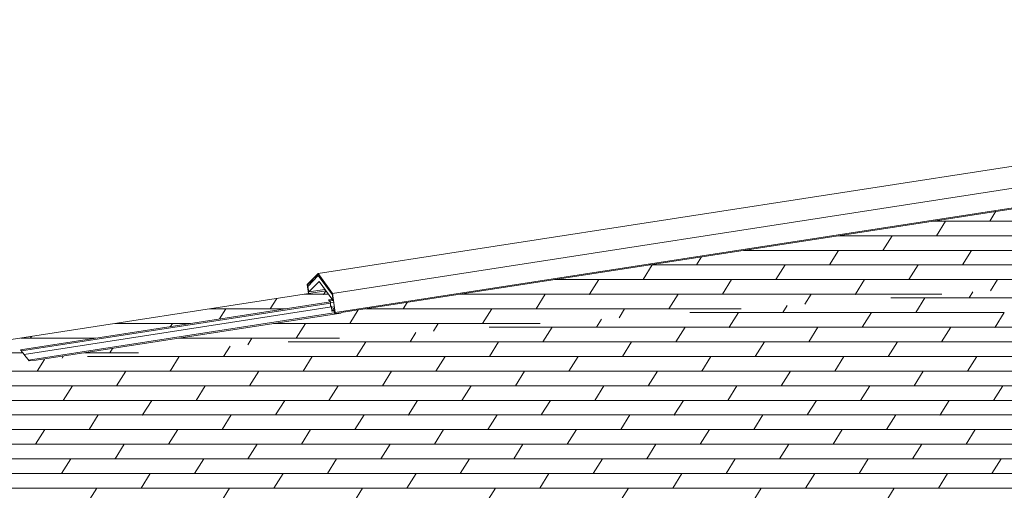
# Model space of a CAD drawing. Header units: millimetres. Extents: x -65 to 293624, y -1905 to 31061.
# Tile 122 of 256: x 57331 to 61673, y 22150 to 24226. Entities that reach past the tile are written whole.
import ezdxf

# ---------------------------------------------------------------- set-up
doc = ezdxf.new("R2010")
doc.units = ezdxf.units.MM
doc.header["$MEASUREMENT"] = 0
for name, color, linetype in [('1236 Katuslaed.AR', 7, 'Continuous'), ('1248 Vihmaveerennid.AR', 7, 'Continuous'), ('1263 Katusekate - plekk.AR', 7, 'Continuous')]:
    doc.layers.add(name, color=color, linetype=linetype)

# ---------------------------------------------------------------- blocks, each defined once
blk = doc.blocks.new('Section Element_228_2', base_point=(-38239, 12361.4))
at = {"layer": '1248 Vihmaveerennid.AR', "color": 7, "linetype": 'Continuous', "lineweight": 13}
for p, q in [((66630.9, 24341.4), (58646.8, 23106.4)), ((58711.2, 23018.9), (66630.9, 24244)), ((58721.9, 22933.8), (66450.7, 24129.3)), ((58599.4, 23057.3), (58646.8, 23106.4)), ((58599.8, 23056.4), (58646.9, 23105.4)), ((58646.8, 23106.4), (58711.2, 23018.9)), ((58646.9, 23105.4), (58711.1, 23018.3)), ((58604.3, 23017.9), (58599.4, 23057.3)), ((58601.7, 23049.1), (58648, 23097.1)), ((58651.2, 23071.4), (58606.5, 23025)), ((58648, 23097.1), (58710.9, 23011.7)), ((58711.9, 22988.8), (58651.2, 23071.4)), ((58601.3, 23048.7), (58599.8, 23056.4)), ((58599.8, 23056.4), (58604.6, 23017.9)), ((58601.7, 23049.1), (58601.3, 23048.7)), ((58601.3, 23048.7), (58601.8, 23048.8)), ((58606.5, 23025), (58601.7, 23049.1)), ((58606.5, 23025), (58677.3, 23035.9)), ((58711.1, 23018.3), (58711.4, 23011)), ((58721.6, 22933.8), (58711.1, 23018.3)), ((58711.2, 23018.9), (58721.9, 22933.8)), ((58701.4, 22978), (58715.8, 22980.2)), ((58711.4, 23011), (58710.9, 23011.7)), ((58710.9, 23011.7), (58711.9, 22988.8)), ((58711.4, 23011), (58712, 23011.1)), ((58711.9, 22988.8), (58714.7, 22989.3)), ((58701.4, 22965.4), (58705.8, 22959.4)), ((58705.3, 22959.3), (58701.6, 22964.4)), ((58706.1, 22959.1), (58707.1, 22957.7)), ((58707, 22957), (58706.1, 22958.1)), ((58706.3, 22955.2), (58707.2, 22955.4)), ((58706.3, 22955.2), (58706.6, 22954.9)), ((58706.5, 22954.3), (58706.4, 22954.1)), ((58706.4, 22954.1), (58706.4, 22953.7)), ((58706.4, 22953.7), (58706.7, 22953.8)), ((58706.6, 22954), (58706.5, 22954.3)), ((58706.6, 22954.9), (58707, 22953.6)), ((58706.7, 22953.6), (58706.6, 22954)), ((58707.9, 22944.4), (58706.7, 22953.6)), ((58706.9, 22947.6), (58707.2, 22947.4)), ((58707.5, 22943.2), (58706.9, 22947.6)), ((58706.9, 22947.6), (58707.5, 22947.6)), ((58708.7, 22942.8), (58707, 22957)), ((58707, 22953.6), (58708.1, 22944.4)), ((58707, 22953.6), (58707.4, 22953.6)), ((58707.1, 22957.7), (58718.4, 22959.4)), ((58707.1, 22957.7), (58709, 22942.7)), ((58707.2, 22947.4), (58707.5, 22947.5)), ((58707.2, 22947.4), (58707.7, 22943.1)), ((58707.4, 22931.3), (58719.6, 22933.1)), ((58708, 22941), (58707.5, 22943.2)), ((58707.7, 22943.1), (58708.7, 22943.3)), ((58707.7, 22943.1), (58708, 22941.6)), ((58708.1, 22944.4), (58707.9, 22944.4)), ((58708, 22941.6), (58708.5, 22940.9)), ((58708.6, 22939.9), (58708, 22941)), ((58708.1, 22944.4), (58708.5, 22944.4)), ((58708.5, 22940.9), (58708.8, 22941.4)), ((58708.6, 22939.9), (58717.5, 22941.3)), ((58709, 22940.6), (58708.6, 22939.9)), ((58708.8, 22941.4), (58708.7, 22942.8)), ((58709, 22942.7), (58716.8, 22943.9)), ((58709, 22942.7), (58709, 22940.6)), ((58714.8, 22951.9), (58714.9, 22952.3)), ((58719.8, 22932.1), (58714.8, 22951.9)), ((58714.9, 22952.3), (58719.2, 22952.9)), ((58714.9, 22952.3), (58720, 22932.5)), ((58721, 22929.4), (58719.8, 22932.1)), ((58720, 22932.5), (58721.6, 22932.8)), ((58720, 22932.5), (58720.9, 22930.4)), ((58720.9, 22930.4), (58721.6, 22930.9)), ((58721, 22929.4), (58748.1, 22933.6)), ((58721.9, 22930.1), (58721, 22929.4)), ((58721.6, 22930.9), (58721.6, 22933.8)), ((58721.9, 22933.8), (58721.9, 22930.1))]:
    blk.add_line(p, q, dxfattribs=at)
blk = doc.blocks.new('Section Element_236_2', base_point=(-38239, 12361.4))
at = {"layer": '1236 Katuslaed.AR', "color": 7, "linetype": 'Continuous', "lineweight": 13}
for p, q in [((58701.4, 22968), (58701.4, 22965.4)), ((58701.4, 22965.4), (58701.6, 22964.4))]:
    blk.add_line(p, q, dxfattribs=at)
blk = doc.blocks.new('Section Element_239_2', base_point=(-38239, 12361.4))
at = {"layer": '1236 Katuslaed.AR', "color": 7, "linetype": 'Continuous', "lineweight": 13}
for p, q in [((58701.4, 22976.3), (57338.4, 22765.5)), ((58714.8, 22988), (58697.7, 22985.4)), ((58701.4, 22976.3), (58701.4, 22968))]:
    blk.add_line(p, q, dxfattribs=at)
blk = doc.blocks.new('*X247', base_point=(-38239, 12361.4))
at = {"layer": '1263 Katusekate - plekk.AR', "color": 7, "linetype": 'Continuous', "lineweight": 13}
for p, q in [((61636.5, 23380.7), (61609.5, 23337.6)), ((61358, 23337.6), (62391, 23337.6)), ((61414.1, 23337.6), (61373.6, 23273.1)), ((60941, 23273.1), (60982.9, 23273.1)), ((61178.3, 23273.1), (60941, 23273.1)), ((60982.9, 23273.1), (61178.3, 23273.1)), ((61178.3, 23273.1), (61137.8, 23208.6)), ((61959.8, 23273.1), (61178.3, 23273.1)), ((61178.3, 23273.1), (61373.6, 23273.1)), ((61373.6, 23273.1), (62155.2, 23273.1)), ((60524.1, 23208.6), (60747, 23208.6)), ((60524.1, 23208.6), (61137.8, 23208.6)), ((60554.6, 23213.3), (60551.7, 23208.6)), ((60747, 23208.6), (61137.8, 23208.6)), ((60942.4, 23208.6), (60902, 23144.1)), ((61137.8, 23208.6), (61919.3, 23208.6)), ((61137.8, 23208.6), (62310.1, 23208.6)), ((61528.6, 23208.6), (61488.1, 23144.1)), ((60120.4, 23144.1), (60080, 23079.6)), ((60107.1, 23144.1), (61097.3, 23144.1)), ((60338.3, 23179.9), (60315.8, 23144.1)), ((60706.6, 23144.1), (60666.1, 23079.6)), ((61097.3, 23144.1), (62269.6, 23144.1)), ((61292.7, 23144.1), (61252.2, 23079.6)), ((59884.6, 23079.6), (59690.1, 23079.6)), ((59690.1, 23079.6), (59884.6, 23079.6)), ((59884.6, 23079.6), (59844.1, 23015.1)), ((60666.1, 23079.6), (59884.6, 23079.6)), ((59884.6, 23079.6), (60080, 23079.6)), ((60080, 23079.6), (60861.5, 23079.6)), ((60470.7, 23079.6), (60430.3, 23015.1)), ((61056.9, 23079.6), (60666.1, 23079.6)), ((60861.5, 23079.6), (61056.9, 23079.6)), ((61056.9, 23079.6), (61016.4, 23015.1)), ((61838.4, 23079.6), (61056.9, 23079.6)), ((61056.9, 23079.6), (61252.2, 23079.6)), ((61252.2, 23079.6), (62033.7, 23079.6)), ((61643, 23079.6), (61612.3, 23030.7)), ((59273.1, 23015.1), (59453.4, 23015.1)), ((59273.1, 23015.1), (59844.1, 23015.1)), ((59453.4, 23015.1), (59844.1, 23015.1)), ((59648.8, 23015.1), (59608.3, 22950.6)), ((59844.1, 23015.1), (60625.6, 23015.1)), ((59844.1, 23015.1), (61016.4, 23015.1)), ((60234.9, 23015.1), (60194.4, 22950.6)), ((60625.6, 23015.1), (61016.4, 23015.1)), ((60821, 23015.1), (60793.4, 22971)), ((61016.4, 23015.1), (61398.2, 23015.1)), ((61016.4, 23015.1), (61398.2, 23015.1)), ((59040, 22979), (59022.2, 22950.6)), ((58823.6, 22945.6), (58786.3, 22886.1)), ((58856.1, 22950.6), (59803.7, 22950.6)), ((59412.9, 22950.6), (59372.4, 22886.1)), ((59803.7, 22950.6), (60512.6, 22950.6)), ((59999, 22950.6), (59974.5, 22911.4)), ((58590.9, 22886.1), (58450.9, 22886.1)), ((58450.9, 22886.1), (58590.9, 22886.1)), ((58590.9, 22886.1), (58550.5, 22821.6)), ((59372.4, 22886.1), (58590.9, 22886.1)), ((58590.9, 22886.1), (58786.3, 22886.1)), ((58786.3, 22886.1), (59567.8, 22886.1)), ((59177.1, 22886.1), (59155.5, 22851.8)), ((59627, 22886.1), (59372.4, 22886.1)), ((59567.8, 22886.1), (59627, 22886.1)), ((58033.9, 22821.6), (58159.7, 22821.6)), ((58033.9, 22821.6), (58550.5, 22821.6)), ((58159.7, 22821.6), (58550.5, 22821.6)), ((58355.1, 22821.6), (58336.6, 22792.1)), ((58550.5, 22821.6), (58741.3, 22821.6)), ((58550.5, 22821.6), (58741.3, 22821.6)), ((57616.9, 22757.1), (57855.7, 22757.1)), ((57740.5, 22776.2), (57728.5, 22757.1)), ((57524.1, 22742.7), (57517.7, 22732.5))]:
    blk.add_line(p, q, dxfattribs=at)
for p in [(61137.8, 23208.6), (61137.8, 23208.6), (61137.8, 23208.6), (61137.8, 23208.6), (59844.1, 23015.1), (59844.1, 23015.1), (59844.1, 23015.1), (59844.1, 23015.1), (61016.4, 23015.1), (61016.4, 23015.1), (61016.4, 23015.1), (61016.4, 23015.1), (58550.5, 22821.6), (58550.5, 22821.6), (58550.5, 22821.6), (58550.5, 22821.6)]:
    blk.add_point(p, dxfattribs=at)
blk = doc.blocks.new('*X248', base_point=(-38239, 12361.4))
at = {"layer": '1263 Katusekate - plekk.AR', "color": 7, "linetype": 'Continuous', "lineweight": 13}
for p, q in [((58586.4, 23015.1), (58671.9, 23015.1)), ((58586.4, 23015.1), (58671.9, 23015.1)), ((58681.1, 23029.7), (58671.9, 23015.1)), ((58671.9, 23015.1), (58692.6, 23015.1)), ((58671.9, 23015.1), (58692.6, 23015.1)), ((58464.7, 22996.3), (58436, 22950.6)), ((58169.5, 22950.6), (58501.2, 22950.6)), ((58240.6, 22950.6), (58212.7, 22906)), ((58084.2, 22886.1), (57752.5, 22886.1)), ((57752.5, 22886.1), (58084.2, 22886.1)), ((58004.8, 22886.1), (57996.3, 22872.5)), ((57335.5, 22821.6), (57378.2, 22821.6)), ((57335.5, 22821.6), (57378.2, 22821.6)), ((57382.8, 22828.9), (57378.2, 22821.6)), ((57378.2, 22821.6), (57667.2, 22821.6)), ((57378.2, 22821.6), (57667.2, 22821.6)), ((56947, 22757.1), (56906.5, 22692.6)), ((56918.5, 22757.1), (57337.7, 22757.1)), ((57166.4, 22795.4), (57142.4, 22757.1)), ((57337.7, 22757.1), (57345, 22757.1)), ((56906.5, 22692.6), (56501.5, 22692.6)), ((56501.5, 22692.6), (56970.1, 22692.6)), ((56711.1, 22692.6), (56698.7, 22672.8)), ((56970.1, 22692.6), (56906.5, 22692.6))]:
    blk.add_line(p, q, dxfattribs=at)
for p in [(58671.9, 23015.1), (58671.9, 23015.1), (58671.9, 23015.1), (58671.9, 23015.1), (57378.2, 22821.6), (57378.2, 22821.6), (57378.2, 22821.6), (57378.2, 22821.6)]:
    blk.add_point(p, dxfattribs=at)
blk = doc.blocks.new('*X249', base_point=(-38239, 12361.4))
at = {"layer": '1263 Katusekate - plekk.AR', "color": 7, "linetype": 'Continuous', "lineweight": 13}
for p, q in [((58638.7, 23015.1), (58671.9, 23015.1)), ((58638.7, 23015.1), (58671.9, 23015.1)), ((58681.1, 23029.7), (58671.9, 23015.1)), ((58671.9, 23015.1), (58692.6, 23015.1)), ((58671.9, 23015.1), (58692.6, 23015.1))]:
    blk.add_line(p, q, dxfattribs=at)
blk.add_point((58671.9, 23015.1), dxfattribs=at)
blk.add_point((58671.9, 23015.1), dxfattribs=at)
blk.add_point((58671.9, 23015.1), dxfattribs=at)
blk.add_point((58671.9, 23015.1), dxfattribs=at)
blk = doc.blocks.new('Section Element_242_2', base_point=(-38239, 12361.4))
at = {"layer": '1263 Katusekate - plekk.AR', "color": 7, "linetype": 'Continuous', "lineweight": 13}
for p, q in [((66441.3, 24124), (58748.2, 22933.9)), ((58681.8, 23029.8), (56084.5, 22628.1)), ((57334.8, 22770.2), (58701.4, 22981.6)), ((58693.1, 22989.8), (58693.2, 22990)), ((58701.4, 22981.6), (58693.1, 22989.8)), ((58693.2, 22990), (58709.3, 22992.5)), ((58701.4, 22981.6), (58701.4, 22976.3)), ((57404.4, 22724.2), (58747.6, 22932)), ((58748.2, 22933.9), (58747.6, 22932)), ((57335, 22769.9), (57334.8, 22770.2)), ((57335.6, 22769.1), (57335, 22769.9)), ((57335.8, 22768.9), (57335.6, 22769.1)), ((57337, 22767.3), (57335.8, 22768.9)), ((57339.5, 22764.1), (57337, 22767.3)), ((57342.7, 22759.9), (57339.5, 22764.1)), ((57346.6, 22755), (57342.7, 22759.9)), ((57358.7, 22739.5), (57346.6, 22755)), ((57361.8, 22735.5), (57358.7, 22739.5)), ((57372.5, 22721.9), (57361.8, 22735.5))]:
    blk.add_line(p, q, dxfattribs=at)
at = {"layer": '1263 Katusekate - plekk.AR', "lineweight": 0}
for name in ['*X247', '*X248', '*X249']:
    blk.add_blockref(name, (-38239, 12361.4), dxfattribs=at)
blk = doc.blocks.new('Section Element_246_2', base_point=(-38239, 12361.4))
at = {"layer": '1248 Vihmaveerennid.AR', "color": 7, "linetype": 'Continuous', "lineweight": 13}
for p, q in [((57350.6, 22749.8), (58705.8, 22959.4)), ((57350.9, 22749.4), (58706.1, 22959.1)), ((57370.4, 22724.5), (58707.4, 22931.3)), ((58706.1, 22959.1), (58706.1, 22958.1)), ((58706.1, 22958.1), (58706.3, 22955.2)), ((58706.3, 22955.2), (58706.4, 22953.7))]:
    blk.add_line(p, q, dxfattribs=at)
blk = doc.blocks.new('*X332', base_point=(-38239, 12361.4))
at = {"layer": '1263 Katusekate - plekk.AR', "color": 7, "linetype": 'Continuous', "lineweight": 13}
for p, q in [((61534.9, 23025.1), (61518.3, 22998.6)), ((61172.1, 22998.6), (61713.7, 22998.6)), ((61322.9, 22998.6), (61282.4, 22934.1)), ((60286.5, 22934.1), (60305.6, 22934.1)), ((60500.9, 22934.1), (60286.5, 22934.1)), ((60305.6, 22934.1), (60500.9, 22934.1)), ((60500.9, 22934.1), (60460.5, 22869.6)), ((61282.4, 22934.1), (60500.9, 22934.1)), ((60500.9, 22934.1), (60696.3, 22934.1)), ((60715.9, 22965.4), (60696.3, 22934.1)), ((60696.3, 22934.1), (61477.8, 22934.1)), ((61087.1, 22934.1), (61046.6, 22869.6)), ((61673.2, 22934.1), (61282.4, 22934.1)), ((61477.8, 22934.1), (61673.2, 22934.1)), ((61673.2, 22934.1), (61632.7, 22869.6)), ((59897, 22905.8), (59874.3, 22869.6)), ((59078.1, 22846.1), (59052.4, 22805.1)), ((59400.9, 22869.6), (60069.7, 22869.6)), ((59400.9, 22869.6), (60460.5, 22869.6)), ((59679, 22869.6), (59638.5, 22805.1)), ((60069.7, 22869.6), (60460.5, 22869.6)), ((60265.1, 22869.6), (60224.6, 22805.1)), ((60460.5, 22869.6), (61242, 22869.6)), ((60460.5, 22869.6), (61632.7, 22869.6)), ((60851.2, 22869.6), (60810.7, 22805.1)), ((61242, 22869.6), (61632.7, 22869.6)), ((61437.3, 22869.6), (61396.9, 22805.1)), ((61632.7, 22869.6), (62414.2, 22869.6)), ((61632.7, 22869.6), (62805, 22869.6)), ((58515.3, 22805.1), (59247.7, 22805.1)), ((58857, 22805.1), (58816.5, 22740.6)), ((59247.7, 22805.1), (60420, 22805.1)), ((59443.1, 22805.1), (59402.6, 22740.6)), ((60029.2, 22805.1), (59988.8, 22740.6)), ((60420, 22805.1), (61592.3, 22805.1)), ((60615.4, 22805.1), (60574.9, 22740.6)), ((61201.5, 22805.1), (61161, 22740.6)), ((61592.3, 22805.1), (62764.5, 22805.1)), ((58259.1, 22786.5), (58230.4, 22740.6)), ((57440.2, 22726.8), (57408.4, 22676.1)), ((57644.2, 22740.6), (57629.7, 22740.6)), ((57629.7, 22740.6), (57839.6, 22740.6)), ((57644.9, 22741.7), (57644.2, 22740.6)), ((58035, 22740.6), (57644.2, 22740.6)), ((57839.6, 22740.6), (58035, 22740.6)), ((58035, 22740.6), (57994.5, 22676.1)), ((58816.5, 22740.6), (58035, 22740.6)), ((58035, 22740.6), (58230.4, 22740.6)), ((58230.4, 22740.6), (59011.9, 22740.6)), ((58621.1, 22740.6), (58580.7, 22676.1)), ((59207.3, 22740.6), (58816.5, 22740.6)), ((59011.9, 22740.6), (59207.3, 22740.6)), ((59207.3, 22740.6), (59166.8, 22676.1)), ((59988.8, 22740.6), (59207.3, 22740.6)), ((59207.3, 22740.6), (59402.6, 22740.6)), ((59402.6, 22740.6), (60184.1, 22740.6)), ((59793.4, 22740.6), (59752.9, 22676.1)), ((60379.5, 22740.6), (59988.8, 22740.6)), ((60184.1, 22740.6), (60379.5, 22740.6)), ((60379.5, 22740.6), (60339.1, 22676.1)), ((61161, 22740.6), (60379.5, 22740.6)), ((60379.5, 22740.6), (60574.9, 22740.6)), ((60574.9, 22740.6), (61356.4, 22740.6)), ((60965.7, 22740.6), (60925.2, 22676.1)), ((61551.8, 22740.6), (61161, 22740.6)), ((61356.4, 22740.6), (61551.8, 22740.6)), ((61551.8, 22740.6), (61511.3, 22676.1)), ((62333.3, 22740.6), (61551.8, 22740.6)), ((61551.8, 22740.6), (61747.2, 22740.6)), ((56822.3, 22676.1), (57603.8, 22676.1)), ((56822.3, 22676.1), (57994.5, 22676.1)), ((57603.8, 22676.1), (57994.5, 22676.1)), ((57799.2, 22676.1), (57758.7, 22611.6)), ((57994.5, 22676.1), (58776, 22676.1)), ((57994.5, 22676.1), (59166.8, 22676.1)), ((58385.3, 22676.1), (58344.8, 22611.6)), ((58776, 22676.1), (59166.8, 22676.1)), ((58971.4, 22676.1), (58930.9, 22611.6)), ((59166.8, 22676.1), (59948.3, 22676.1)), ((59166.8, 22676.1), (60339.1, 22676.1)), ((59557.5, 22676.1), (59517.1, 22611.6)), ((59948.3, 22676.1), (60339.1, 22676.1)), ((60143.7, 22676.1), (60103.2, 22611.6)), ((60339.1, 22676.1), (61120.6, 22676.1)), ((60339.1, 22676.1), (61511.3, 22676.1)), ((60729.8, 22676.1), (60689.3, 22611.6)), ((61120.6, 22676.1), (61511.3, 22676.1)), ((61315.9, 22676.1), (61275.5, 22611.6)), ((61511.3, 22676.1), (62292.8, 22676.1)), ((61511.3, 22676.1), (62683.6, 22676.1)), ((56781.8, 22611.6), (57954.1, 22611.6)), ((57563.3, 22611.6), (57522.8, 22547.1)), ((57954.1, 22611.6), (59126.3, 22611.6)), ((58149.4, 22611.6), (58109, 22547.1)), ((58735.6, 22611.6), (58695.1, 22547.1)), ((59126.3, 22611.6), (60298.6, 22611.6)), ((59321.7, 22611.6), (59281.2, 22547.1)), ((59907.8, 22611.6), (59867.4, 22547.1)), ((60298.6, 22611.6), (61470.8, 22611.6)), ((60494, 22611.6), (60453.5, 22547.1)), ((61080.1, 22611.6), (61039.6, 22547.1)), ((61470.8, 22611.6), (62643.1, 22611.6)), ((61666.2, 22611.6), (61625.8, 22547.1)), ((57522.8, 22547.1), (56741.3, 22547.1)), ((56936.7, 22547.1), (57718.2, 22547.1)), ((57913.6, 22547.1), (57522.8, 22547.1)), ((57718.2, 22547.1), (57913.6, 22547.1)), ((57913.6, 22547.1), (57873.1, 22482.6)), ((58695.1, 22547.1), (57913.6, 22547.1)), ((57913.6, 22547.1), (58109, 22547.1)), ((58109, 22547.1), (58890.5, 22547.1)), ((58499.7, 22547.1), (58459.3, 22482.6)), ((59085.9, 22547.1), (58695.1, 22547.1)), ((58890.5, 22547.1), (59085.9, 22547.1)), ((59085.9, 22547.1), (59045.4, 22482.6)), ((59867.4, 22547.1), (59085.9, 22547.1)), ((59085.9, 22547.1), (59281.2, 22547.1)), ((59281.2, 22547.1), (60062.7, 22547.1)), ((59672, 22547.1), (59631.5, 22482.6)), ((60258.1, 22547.1), (59867.4, 22547.1)), ((60062.7, 22547.1), (60258.1, 22547.1)), ((60258.1, 22547.1), (60217.7, 22482.6)), ((61039.6, 22547.1), (60258.1, 22547.1)), ((60258.1, 22547.1), (60453.5, 22547.1)), ((60453.5, 22547.1), (61235, 22547.1)), ((60844.3, 22547.1), (60803.8, 22482.6)), ((61430.4, 22547.1), (61039.6, 22547.1)), ((61235, 22547.1), (61430.4, 22547.1)), ((61430.4, 22547.1), (61389.9, 22482.6)), ((62211.9, 22547.1), (61430.4, 22547.1)), ((61430.4, 22547.1), (61625.8, 22547.1)), ((61625.8, 22547.1), (62407.3, 22547.1)), ((56700.9, 22482.6), (57482.4, 22482.6)), ((56700.9, 22482.6), (57873.1, 22482.6)), ((57482.4, 22482.6), (57873.1, 22482.6)), ((57677.8, 22482.6), (57637.3, 22418.1)), ((57873.1, 22482.6), (58654.6, 22482.6)), ((57873.1, 22482.6), (59045.4, 22482.6)), ((58263.9, 22482.6), (58223.4, 22418.1)), ((58654.6, 22482.6), (59045.4, 22482.6)), ((58850, 22482.6), (58809.5, 22418.1)), ((59045.4, 22482.6), (59826.9, 22482.6)), ((59045.4, 22482.6), (60217.7, 22482.6)), ((59436.1, 22482.6), (59395.7, 22418.1)), ((59826.9, 22482.6), (60217.7, 22482.6)), ((60022.3, 22482.6), (59981.8, 22418.1)), ((60217.7, 22482.6), (60999.2, 22482.6)), ((60217.7, 22482.6), (61389.9, 22482.6)), ((60608.4, 22482.6), (60567.9, 22418.1)), ((60999.2, 22482.6), (61389.9, 22482.6)), ((61194.5, 22482.6), (61154.1, 22418.1)), ((61389.9, 22482.6), (62171.4, 22482.6)), ((61389.9, 22482.6), (62562.2, 22482.6)), ((56660.4, 22418.1), (57832.7, 22418.1)), ((57441.9, 22418.1), (57401.4, 22353.6)), ((57832.7, 22418.1), (59004.9, 22418.1)), ((58028, 22418.1), (57987.6, 22353.6)), ((58614.2, 22418.1), (58573.7, 22353.6)), ((59004.9, 22418.1), (60177.2, 22418.1)), ((59200.3, 22418.1), (59159.8, 22353.6)), ((59786.4, 22418.1), (59746, 22353.6)), ((60177.2, 22418.1), (61349.4, 22418.1)), ((60372.6, 22418.1), (60332.1, 22353.6)), ((60958.7, 22418.1), (60918.2, 22353.6)), ((61349.4, 22418.1), (62521.7, 22418.1)), ((61544.8, 22418.1), (61504.4, 22353.6)), ((57401.4, 22353.6), (56619.9, 22353.6)), ((56815.3, 22353.6), (57596.8, 22353.6)), ((57792.2, 22353.6), (57401.4, 22353.6)), ((57596.8, 22353.6), (57792.2, 22353.6)), ((57792.2, 22353.6), (57751.7, 22289.1)), ((58573.7, 22353.6), (57792.2, 22353.6)), ((57792.2, 22353.6), (57987.6, 22353.6)), ((57987.6, 22353.6), (58769.1, 22353.6)), ((58378.3, 22353.6), (58337.9, 22289.1)), ((58964.5, 22353.6), (58573.7, 22353.6)), ((58769.1, 22353.6), (58964.5, 22353.6)), ((58964.5, 22353.6), (58924, 22289.1)), ((59746, 22353.6), (58964.5, 22353.6)), ((58964.5, 22353.6), (59159.8, 22353.6)), ((59159.8, 22353.6), (59941.3, 22353.6)), ((59550.6, 22353.6), (59510.1, 22289.1)), ((60136.7, 22353.6), (59746, 22353.6)), ((59941.3, 22353.6), (60136.7, 22353.6)), ((60136.7, 22353.6), (60096.2, 22289.1)), ((60918.2, 22353.6), (60136.7, 22353.6)), ((60136.7, 22353.6), (60332.1, 22353.6)), ((60332.1, 22353.6), (61113.6, 22353.6)), ((60722.8, 22353.6), (60682.4, 22289.1)), ((61309, 22353.6), (60918.2, 22353.6)), ((61113.6, 22353.6), (61309, 22353.6)), ((61309, 22353.6), (61268.5, 22289.1)), ((62090.5, 22353.6), (61309, 22353.6)), ((61309, 22353.6), (61504.4, 22353.6)), ((61504.4, 22353.6), (62285.9, 22353.6)), ((56579.5, 22289.1), (57361, 22289.1)), ((56579.5, 22289.1), (57751.7, 22289.1)), ((57361, 22289.1), (57751.7, 22289.1)), ((57556.3, 22289.1), (57515.9, 22224.6)), ((57751.7, 22289.1), (58533.2, 22289.1)), ((57751.7, 22289.1), (58924, 22289.1)), ((58142.5, 22289.1), (58102, 22224.6)), ((58533.2, 22289.1), (58924, 22289.1)), ((58728.6, 22289.1), (58688.1, 22224.6)), ((58924, 22289.1), (59705.5, 22289.1)), ((58924, 22289.1), (60096.2, 22289.1)), ((59314.7, 22289.1), (59274.3, 22224.6)), ((59705.5, 22289.1), (60096.2, 22289.1)), ((59900.9, 22289.1), (59860.4, 22224.6)), ((60096.2, 22289.1), (60877.8, 22289.1)), ((60096.2, 22289.1), (61268.5, 22289.1)), ((60487, 22289.1), (60446.5, 22224.6)), ((60877.8, 22289.1), (61268.5, 22289.1)), ((61073.1, 22289.1), (61032.7, 22224.6)), ((61268.5, 22289.1), (62050, 22289.1)), ((61268.5, 22289.1), (62440.8, 22289.1)), ((61659.3, 22289.1), (61618.8, 22224.6)), ((56539, 22224.6), (57711.3, 22224.6)), ((57711.3, 22224.6), (58883.5, 22224.6)), ((57906.6, 22224.6), (57866.2, 22160.1)), ((58492.8, 22224.6), (58452.3, 22160.1)), ((58883.5, 22224.6), (60055.8, 22224.6)), ((59078.9, 22224.6), (59038.4, 22160.1)), ((59665, 22224.6), (59624.6, 22160.1)), ((60055.8, 22224.6), (61228, 22224.6)), ((60251.2, 22224.6), (60210.7, 22160.1)), ((60837.3, 22224.6), (60796.8, 22160.1)), ((61228, 22224.6), (62400.3, 22224.6)), ((61423.4, 22224.6), (61382.9, 22160.1)), ((56693.9, 22160.1), (57475.4, 22160.1)), ((57670.8, 22160.1), (57280, 22160.1)), ((57475.4, 22160.1), (57670.8, 22160.1)), ((57670.8, 22160.1), (57630.3, 22095.6)), ((58452.3, 22160.1), (57670.8, 22160.1)), ((57670.8, 22160.1), (57866.2, 22160.1)), ((57866.2, 22160.1), (58647.7, 22160.1)), ((58256.9, 22160.1), (58216.4, 22095.6)), ((58843, 22160.1), (58452.3, 22160.1)), ((58647.7, 22160.1), (58843, 22160.1)), ((58843, 22160.1), (58802.6, 22095.6)), ((59624.6, 22160.1), (58843, 22160.1)), ((58843, 22160.1), (59038.4, 22160.1)), ((59038.4, 22160.1), (59819.9, 22160.1)), ((59429.2, 22160.1), (59388.7, 22095.6)), ((60015.3, 22160.1), (59624.6, 22160.1)), ((59819.9, 22160.1), (60015.3, 22160.1)), ((60015.3, 22160.1), (59974.8, 22095.6)), ((60796.8, 22160.1), (60015.3, 22160.1)), ((60015.3, 22160.1), (60210.7, 22160.1)), ((60210.7, 22160.1), (60992.2, 22160.1)), ((60601.4, 22160.1), (60561, 22095.6)), ((61187.6, 22160.1), (60796.8, 22160.1)), ((60992.2, 22160.1), (61187.6, 22160.1)), ((61187.6, 22160.1), (61147.1, 22095.6)), ((61969.1, 22160.1), (61187.6, 22160.1)), ((61187.6, 22160.1), (61382.9, 22160.1)), ((61382.9, 22160.1), (62164.5, 22160.1))]:
    blk.add_line(p, q, dxfattribs=at)
for p in [(60460.5, 22869.6), (60460.5, 22869.6), (60460.5, 22869.6), (60460.5, 22869.6), (61632.7, 22869.6), (61632.7, 22869.6), (61632.7, 22869.6), (61632.7, 22869.6), (57994.5, 22676.1), (57994.5, 22676.1), (57994.5, 22676.1), (57994.5, 22676.1), (59166.8, 22676.1), (59166.8, 22676.1), (59166.8, 22676.1), (59166.8, 22676.1), (60339.1, 22676.1), (60339.1, 22676.1), (60339.1, 22676.1), (60339.1, 22676.1), (61511.3, 22676.1), (61511.3, 22676.1), (61511.3, 22676.1), (61511.3, 22676.1), (57873.1, 22482.6), (57873.1, 22482.6), (57873.1, 22482.6), (57873.1, 22482.6), (59045.4, 22482.6), (59045.4, 22482.6), (59045.4, 22482.6), (59045.4, 22482.6), (60217.7, 22482.6), (60217.7, 22482.6), (60217.7, 22482.6), (60217.7, 22482.6), (61389.9, 22482.6), (61389.9, 22482.6), (61389.9, 22482.6), (61389.9, 22482.6), (57751.7, 22289.1), (57751.7, 22289.1), (57751.7, 22289.1), (57751.7, 22289.1), (58924, 22289.1), (58924, 22289.1), (58924, 22289.1), (58924, 22289.1), (60096.2, 22289.1), (60096.2, 22289.1), (60096.2, 22289.1), (60096.2, 22289.1), (61268.5, 22289.1), (61268.5, 22289.1), (61268.5, 22289.1), (61268.5, 22289.1)]:
    blk.add_point(p, dxfattribs=at)
blk = doc.blocks.new('Section Element_274_2', base_point=(-38239, 12361.4))
at = {"layer": '1263 Katusekate - plekk.AR', "color": 7, "linetype": 'Continuous', "lineweight": 13}
blk.add_line((57404.4, 22724.2), (57372.5, 22721.9), dxfattribs=at)
at = {"layer": '1263 Katusekate - plekk.AR', "lineweight": 0}
blk.add_blockref('*X332', (-38239, 12361.4), dxfattribs=at)

msp = doc.modelspace()

# ---------------------------------------------------------------- block references
at = {"layer": '1236 Katuslaed.AR', "lineweight": 0}
for name in ['Section Element_239_2', 'Section Element_236_2']:
    msp.add_blockref(name, (-38239, 12361.4), dxfattribs=at)
at = {"layer": '1248 Vihmaveerennid.AR', "lineweight": 0}
for name in ['Section Element_228_2', 'Section Element_246_2']:
    msp.add_blockref(name, (-38239, 12361.4), dxfattribs=at)
at = {"layer": '1263 Katusekate - plekk.AR', "lineweight": 0}
for name in ['Section Element_242_2', 'Section Element_274_2']:
    msp.add_blockref(name, (-38239, 12361.4), dxfattribs=at)

doc.saveas('drawing.dxf')
